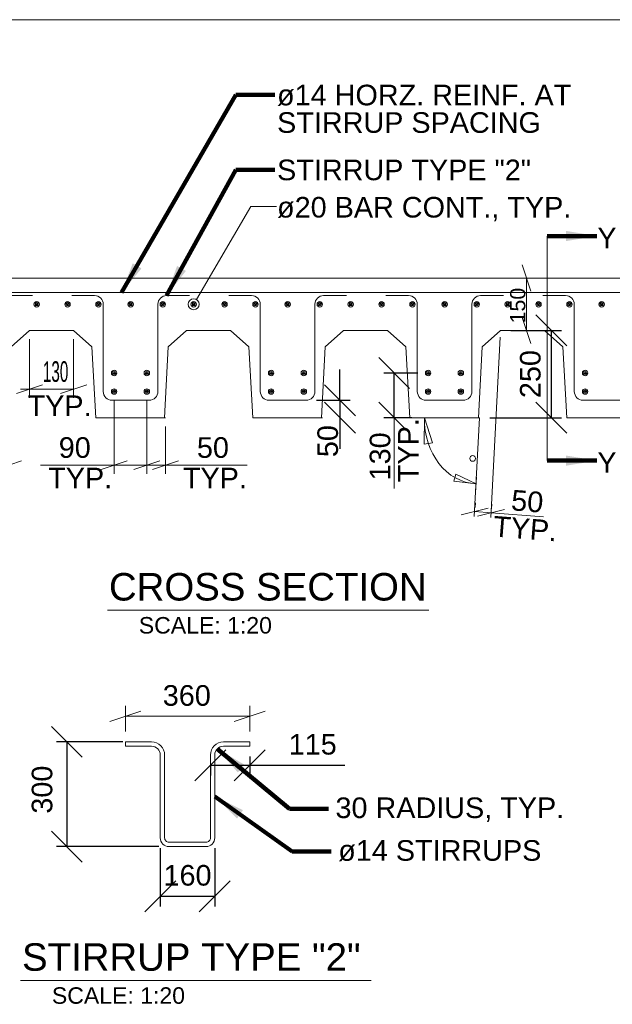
# Model space of a CAD drawing. Header units: inches. Extents: x 190257 to 203789, y 375460 to 385012.
# Tile 6 of 9: x 196684 to 198409, y 378397 to 381262. Entities that reach past the tile are written whole.
import ezdxf

# ---------------------------------------------------------------- set-up
doc = ezdxf.new("R2010")
doc.units = ezdxf.units.IN
doc.header["$MEASUREMENT"] = 0
for name, color, linetype, lineweight in [('G-ANN-TTLB', 7, 'Continuous', 0), ('G-ANNO-DIM', 1, 'Continuous', 0), ('G-ANNO-TEXT', 7, 'Continuous', 0), ('S-REIN-RBAR', 5, 'Continuous', 13)]:
    doc.layers.add(name, color=color, linetype=linetype, lineweight=lineweight)
doc.styles.add('1 20', font='arial.ttf', dxfattribs={"height": 60})
doc.styles.get("Standard").update_dxf_attribs({"font": 'ARCHSTYL.shx', "width": 0.75, "height": 50.8})
doc.styles.add('SUBTITLE 4.7625', font='romans.shx', dxfattribs={"width": 0.8, "height": 4762.5})
doc.dimstyles.new("3 4 1'-0", dxfattribs={"dimtxt": 60, "dimasz": 90, "dimexe": 30, "dimexo": 30, "dimgap": 30, "dimtad": 1, "dimdec": 0, "dimlfac": 0.003281, "dimzin": 11, "dimdsep": 46, "dimlunit": 5, "dimtxsty": '1 20', "dimblk1": 'OBLIQUE', "dimblk2": 'OBLIQUE', "dimsah": 1, "dimcen": 0, "dimadec": 4, "dimazin": 3, "dimtfac": 1, "dimtdec": 0, "dimtix": 1, "dimtofl": 0, "dimtmove": 0, "dimatfit": 3, "dimfxl": 1, "dimtolj": 1, "dimtzin": 0, "dimarcsym": 0})

# ---------------------------------------------------------------- blocks, each defined once
blk = doc.blocks.new('REINFDOT1')
for radius in [0.0794, 0.0476, 0.0159]:
    blk.add_circle((0, 0), radius)
blk = doc.blocks.new('REINF. DOT7')
at = {"layer": 'S-REIN-RBAR', "xscale": 100, "yscale": 100, "zscale": 100, "rotation": 270}
blk.add_blockref('REINFDOT1', (-927.9, -624.6), dxfattribs=at)
blk = doc.blocks.new('REINF. DOT8')
at = {"layer": 'S-REIN-RBAR', "xscale": 100, "yscale": 100, "zscale": 100, "rotation": 270}
blk.add_blockref('REINFDOT1', (-927.9, -624.6), dxfattribs=at)
blk = doc.blocks.new('REINF. DOT9')
at = {"layer": 'S-REIN-RBAR', "xscale": 100, "yscale": 100, "zscale": 100, "rotation": 270}
blk.add_blockref('REINFDOT1', (-927.9, -624.6), dxfattribs=at)
blk = doc.blocks.new('REINF. DOT10')
at = {"layer": 'S-REIN-RBAR', "xscale": 100, "yscale": 100, "zscale": 100, "rotation": 270}
blk.add_blockref('REINFDOT1', (-927.9, -624.6), dxfattribs=at)
blk = doc.blocks.new('REINF. DOT11')
at = {"layer": 'S-REIN-RBAR', "xscale": 100, "yscale": 100, "zscale": 100, "rotation": 270}
blk.add_blockref('REINFDOT1', (-927.9, -624.6), dxfattribs=at)
blk = doc.blocks.new('REINF. DOT12')
at = {"layer": 'S-REIN-RBAR', "xscale": 100, "yscale": 100, "zscale": 100, "rotation": 270}
blk.add_blockref('REINFDOT1', (-927.9, -624.6), dxfattribs=at)
blk = doc.blocks.new('REINF. DOT13')
at = {"layer": 'S-REIN-RBAR', "xscale": 100, "yscale": 100, "zscale": 100, "rotation": 270}
blk.add_blockref('REINFDOT1', (-927.9, -624.6), dxfattribs=at)
blk = doc.blocks.new('REINF. DOT14')
at = {"layer": 'S-REIN-RBAR', "xscale": 100, "yscale": 100, "zscale": 100, "rotation": 270}
blk.add_blockref('REINFDOT1', (-927.9, -624.6), dxfattribs=at)
blk = doc.blocks.new('REINF. DOT15')
at = {"layer": 'S-REIN-RBAR', "xscale": 100, "yscale": 100, "zscale": 100, "rotation": 270}
blk.add_blockref('REINFDOT1', (-927.9, -624.6), dxfattribs=at)
blk = doc.blocks.new('REINF. DOT16')
at = {"layer": 'S-REIN-RBAR', "xscale": 100, "yscale": 100, "zscale": 100, "rotation": 270}
blk.add_blockref('REINFDOT1', (-927.9, -624.6), dxfattribs=at)
blk = doc.blocks.new('REINF. DOT17')
at = {"layer": 'S-REIN-RBAR', "xscale": 100, "yscale": 100, "zscale": 100, "rotation": 270}
blk.add_blockref('REINFDOT1', (-927.9, -624.6), dxfattribs=at)
blk = doc.blocks.new('REINF. DOT18')
at = {"layer": 'S-REIN-RBAR', "xscale": 100, "yscale": 100, "zscale": 100, "rotation": 270}
blk.add_blockref('REINFDOT1', (-927.9, -624.6), dxfattribs=at)
blk = doc.blocks.new('REINF. DOT19')
at = {"layer": 'S-REIN-RBAR', "xscale": 100, "yscale": 100, "zscale": 100, "rotation": 270}
blk.add_blockref('REINFDOT1', (-927.9, -624.6), dxfattribs=at)
blk = doc.blocks.new('REINF. DOT20')
at = {"layer": 'S-REIN-RBAR', "xscale": 100, "yscale": 100, "zscale": 100, "rotation": 270}
blk.add_blockref('REINFDOT1', (-927.9, -624.6), dxfattribs=at)
blk = doc.blocks.new('REINF. DOT21')
at = {"layer": 'S-REIN-RBAR', "xscale": 100, "yscale": 100, "zscale": 100, "rotation": 270}
blk.add_blockref('REINFDOT1', (-927.9, -624.6), dxfattribs=at)
blk = doc.blocks.new('REINF. DOT22')
at = {"layer": 'S-REIN-RBAR', "xscale": 100, "yscale": 100, "zscale": 100, "rotation": 270}
blk.add_blockref('REINFDOT1', (-927.9, -624.6), dxfattribs=at)
blk = doc.blocks.new('REINF. DOT24')
at = {"layer": 'S-REIN-RBAR', "xscale": 100, "yscale": 100, "zscale": 100, "rotation": 270}
blk.add_blockref('REINFDOT1', (-927.9, -624.6), dxfattribs=at)
blk = doc.blocks.new('REINF. DOT25')
at = {"layer": 'S-REIN-RBAR', "xscale": 100, "yscale": 100, "zscale": 100, "rotation": 270}
blk.add_blockref('REINFDOT1', (-927.9, -624.6), dxfattribs=at)
blk = doc.blocks.new('REINF. DOT26')
at = {"layer": 'S-REIN-RBAR', "xscale": 100, "yscale": 100, "zscale": 100, "rotation": 270}
blk.add_blockref('REINFDOT1', (-927.9, -624.6), dxfattribs=at)
blk = doc.blocks.new('REINF. DOT36')
at = {"layer": 'S-REIN-RBAR', "xscale": 100, "yscale": 100, "zscale": 100, "rotation": 270}
blk.add_blockref('REINFDOT1', (-927.9, -624.6), dxfattribs=at)
blk = doc.blocks.new('REINF. DOT37')
at = {"layer": 'S-REIN-RBAR', "xscale": 100, "yscale": 100, "zscale": 100, "rotation": 270}
blk.add_blockref('REINFDOT1', (-927.9, -624.6), dxfattribs=at)
blk = doc.blocks.new('REINF. DOT38')
at = {"layer": 'S-REIN-RBAR', "xscale": 100, "yscale": 100, "zscale": 100, "rotation": 270}
blk.add_blockref('REINFDOT1', (-927.9, -624.6), dxfattribs=at)
blk = doc.blocks.new('REINF. DOT39')
at = {"layer": 'S-REIN-RBAR', "xscale": 100, "yscale": 100, "zscale": 100, "rotation": 270}
blk.add_blockref('REINFDOT1', (-927.9, -624.6), dxfattribs=at)
blk = doc.blocks.new('REINF. DOT40')
at = {"layer": 'S-REIN-RBAR', "xscale": 100, "yscale": 100, "zscale": 100, "rotation": 270}
blk.add_blockref('REINFDOT1', (-927.9, -624.6), dxfattribs=at)
blk = doc.blocks.new('REINF. DOT41')
at = {"layer": 'S-REIN-RBAR', "xscale": 100, "yscale": 100, "zscale": 100, "rotation": 270}
blk.add_blockref('REINFDOT1', (-927.9, -624.6), dxfattribs=at)
blk = doc.blocks.new('REINF. DOT42')
at = {"layer": 'S-REIN-RBAR', "xscale": 100, "yscale": 100, "zscale": 100, "rotation": 270}
blk.add_blockref('REINFDOT1', (-927.9, -624.6), dxfattribs=at)
blk = doc.blocks.new('REINF. DOT43')
at = {"layer": 'S-REIN-RBAR', "xscale": 100, "yscale": 100, "zscale": 100, "rotation": 270}
blk.add_blockref('REINFDOT1', (-927.9, -624.6), dxfattribs=at)
blk = doc.blocks.new('REINF. DOT44')
at = {"layer": 'S-REIN-RBAR', "xscale": 100, "yscale": 100, "zscale": 100, "rotation": 270}
blk.add_blockref('REINFDOT1', (-927.9, -624.6), dxfattribs=at)
blk = doc.blocks.new('REINF. DOT45')
at = {"layer": 'S-REIN-RBAR', "xscale": 100, "yscale": 100, "zscale": 100, "rotation": 270}
blk.add_blockref('REINFDOT1', (-927.9, -624.6), dxfattribs=at)
blk = doc.blocks.new('REINF. DOT46')
at = {"layer": 'S-REIN-RBAR', "xscale": 100, "yscale": 100, "zscale": 100, "rotation": 270}
blk.add_blockref('REINFDOT1', (-927.9, -624.6), dxfattribs=at)
blk = doc.blocks.new('REINF. DOT47')
at = {"layer": 'S-REIN-RBAR', "xscale": 100, "yscale": 100, "zscale": 100, "rotation": 270}
blk.add_blockref('REINFDOT1', (-927.9, -624.6), dxfattribs=at)
blk = doc.blocks.new('REINF. DOT48')
at = {"layer": 'S-REIN-RBAR', "xscale": 100, "yscale": 100, "zscale": 100, "rotation": 270}
blk.add_blockref('REINFDOT1', (-927.9, -624.6), dxfattribs=at)
blk = doc.blocks.new('REINF. DOT49')
at = {"layer": 'S-REIN-RBAR', "xscale": 100, "yscale": 100, "zscale": 100, "rotation": 270}
blk.add_blockref('REINFDOT1', (-927.9, -624.6), dxfattribs=at)
blk = doc.blocks.new('AnonymousCell')
at = {"layer": 'S-REIN-RBAR'}
for p, q in [((-171.4, 152.4), (-104.8, 152.4)), ((104.8, 152.4), (171.5, 152.4)), ((-79.4, 127), (-79.4, -127)), ((79.4, -127), (79.4, 127)), ((-54, -152.4), (54, -152.4))]:
    blk.add_line(p, q, dxfattribs=at)
at = {"layer": 'S-REIN-RBAR', "extrusion": (0, 0, -1)}
for centre, start, end in [((104.8, 127), 90, 180), ((-104.8, 127), 0, 90)]:
    blk.add_arc(centre, 25.4, start, end, dxfattribs=at)
at = {"layer": 'S-REIN-RBAR'}
for centre, start, end in [((-54, -127), 180, 270), ((54, -127), 270, 0)]:
    blk.add_arc(centre, 25.4, start, end, dxfattribs=at)
blk = doc.blocks.new('AnonymousCell1')
at = {"layer": 'S-REIN-RBAR'}
for p, q in [((-171.4, 152.4), (-104.8, 152.4)), ((104.8, 152.4), (171.5, 152.4)), ((-79.4, 127), (-79.4, -127)), ((79.4, -127), (79.4, 127)), ((-54, -152.4), (54, -152.4))]:
    blk.add_line(p, q, dxfattribs=at)
at = {"layer": 'S-REIN-RBAR', "extrusion": (0, 0, -1)}
for centre, start, end in [((104.8, 127), 90, 180), ((-104.8, 127), 0, 90)]:
    blk.add_arc(centre, 25.4, start, end, dxfattribs=at)
at = {"layer": 'S-REIN-RBAR'}
for centre, start, end in [((-54, -127), 180, 270), ((54, -127), 270, 0)]:
    blk.add_arc(centre, 25.4, start, end, dxfattribs=at)
blk = doc.blocks.new('AnonymousCell2')
at = {"layer": 'S-REIN-RBAR'}
for p, q in [((-171.4, 152.4), (-104.8, 152.4)), ((104.8, 152.4), (171.5, 152.4)), ((-79.4, 127), (-79.4, -127)), ((79.4, -127), (79.4, 127)), ((-54, -152.4), (54, -152.4))]:
    blk.add_line(p, q, dxfattribs=at)
at = {"layer": 'S-REIN-RBAR', "extrusion": (0, 0, -1)}
for centre, start, end in [((104.8, 127), 90, 180), ((-104.8, 127), 0, 90)]:
    blk.add_arc(centre, 25.4, start, end, dxfattribs=at)
at = {"layer": 'S-REIN-RBAR'}
for centre, start, end in [((-54, -127), 180, 270), ((54, -127), 270, 0)]:
    blk.add_arc(centre, 25.4, start, end, dxfattribs=at)
blk = doc.blocks.new('AnonymousCell3')
at = {"layer": 'S-REIN-RBAR'}
for p, q in [((-171.4, 152.4), (-104.8, 152.4)), ((104.8, 152.4), (171.5, 152.4)), ((-79.4, 127), (-79.4, -127)), ((79.4, -127), (79.4, 127)), ((-54, -152.4), (54, -152.4))]:
    blk.add_line(p, q, dxfattribs=at)
at = {"layer": 'S-REIN-RBAR', "extrusion": (0, 0, -1)}
for centre, start, end in [((104.8, 127), 90, 180), ((-104.8, 127), 0, 90)]:
    blk.add_arc(centre, 25.4, start, end, dxfattribs=at)
at = {"layer": 'S-REIN-RBAR'}
for centre, start, end in [((-54, -127), 180, 270), ((54, -127), 270, 0)]:
    blk.add_arc(centre, 25.4, start, end, dxfattribs=at)
blk = doc.blocks.new('AnonymousCell4')
at = {"layer": 'S-REIN-RBAR'}
for p, q in [((-171.4, 152.4), (-104.8, 152.4)), ((104.8, 152.4), (171.5, 152.4)), ((-79.4, 127), (-79.4, -127)), ((79.4, -127), (79.4, 127)), ((-54, -152.4), (54, -152.4))]:
    blk.add_line(p, q, dxfattribs=at)
at = {"layer": 'S-REIN-RBAR', "extrusion": (0, 0, -1)}
for centre, start, end in [((104.8, 127), 90, 180), ((-104.8, 127), 0, 90)]:
    blk.add_arc(centre, 25.4, start, end, dxfattribs=at)
at = {"layer": 'S-REIN-RBAR'}
for centre, start, end in [((-54, -127), 180, 270), ((54, -127), 270, 0)]:
    blk.add_arc(centre, 25.4, start, end, dxfattribs=at)
blk = doc.blocks.new('_Oblique')
at = {"color": 0, "linetype": 'ByBlock', "lineweight": -2}
blk.add_line((-0.5, -0.5), (0.5, 0.5), dxfattribs=at)
blk = doc.blocks.new('*D215')
at = {"layer": 'Defpoints', "color": 0, "transparency": 16777216}
for p in [(197013.6, 379160.6), (196821.1, 378855.8), (197118.4, 378855.8)]:
    blk.add_point(p, dxfattribs=at)
at = {"layer": 'G-ANNO-DIM', "color": 0, "lineweight": -2, "transparency": 16777216}
for p, q in [((196983.6, 379160.6), (196791.1, 379160.6)), ((196821.1, 379160.6), (196821.1, 378855.8)), ((197088.4, 378855.8), (196791.1, 378855.8))]:
    blk.add_line(p, q, dxfattribs=at)
at = {"layer": 'G-ANNO-DIM', "color": 0, "lineweight": -2, "transparency": 16777216, "xscale": 90, "yscale": 90, "zscale": 90}
for p, rotation in [((196821.1, 379160.6), 90), ((196821.1, 378855.8), 270)]:
    blk.add_blockref('_Oblique', p, dxfattribs=dict(at, rotation=rotation))
at = {"layer": 'G-ANNO-DIM', "color": 0, "transparency": 16777216, "insert": (196749.1, 379021.5), "char_height": 60, "attachment_point": 5, "rotation": 90, "style": '1 20'}
blk.add_mtext('\\A1;300', dxfattribs=at)
blk = doc.blocks.new('*D216')
at = {"layer": 'Defpoints', "color": 0, "transparency": 16777216}
for p in [(197093, 378881.2), (197251.8, 378881.2), (197251.8, 378711.2)]:
    blk.add_point(p, dxfattribs=at)
at = {"layer": 'G-ANNO-DIM', "color": 0, "lineweight": -2, "transparency": 16777216}
for p, q in [((197093, 378851.2), (197093, 378681.2)), ((197251.8, 378851.2), (197251.8, 378681.2)), ((197093, 378711.2), (197251.8, 378711.2))]:
    blk.add_line(p, q, dxfattribs=at)
at = {"layer": 'G-ANNO-DIM', "color": 0, "lineweight": -2, "transparency": 16777216, "xscale": 90, "yscale": 90, "zscale": 90, "rotation": 180}
blk.add_blockref('_Oblique', (197093, 378711.2), dxfattribs=at)
at = {"layer": 'G-ANNO-DIM', "color": 0, "lineweight": -2, "transparency": 16777216, "xscale": 90, "yscale": 90, "zscale": 90}
blk.add_blockref('_Oblique', (197251.8, 378711.2), dxfattribs=at)
at = {"layer": 'G-ANNO-DIM', "color": 0, "transparency": 16777216, "insert": (197172.4, 378771.9), "char_height": 60, "attachment_point": 5, "style": '1 20'}
blk.add_mtext('\\A1;160', dxfattribs=at)
blk = doc.blocks.new('*D217')
at = {"layer": 'Defpoints', "color": 0, "transparency": 16777216}
for p in [(197239.1, 379122.5), (197353.4, 379147.9), (197353.4, 379092.6)]:
    blk.add_point(p, dxfattribs=at)
at = {"layer": 'G-ANNO-DIM', "color": 0, "lineweight": -2, "transparency": 16777216}
for p, q in [((197353.4, 379117.9), (197353.4, 379062.6)), ((197239.1, 379092.6), (197353.4, 379092.6)), ((197239.1, 379092.5), (197239.1, 379062.6)), ((197353.4, 379092.6), (197630.7, 379092.6))]:
    blk.add_line(p, q, dxfattribs=at)
at = {"layer": 'G-ANNO-DIM', "color": 0, "lineweight": -2, "transparency": 16777216, "xscale": 90, "yscale": 90, "zscale": 90, "rotation": 180}
blk.add_blockref('_Oblique', (197239.1, 379092.6), dxfattribs=at)
at = {"layer": 'G-ANNO-DIM', "color": 0, "lineweight": -2, "transparency": 16777216, "xscale": 90, "yscale": 90, "zscale": 90}
blk.add_blockref('_Oblique', (197353.4, 379092.6), dxfattribs=at)
at = {"layer": 'G-ANNO-DIM', "color": 0, "transparency": 16777216, "insert": (197537, 379153.2), "char_height": 60, "attachment_point": 5, "style": '1 20'}
blk.add_mtext('\\A1;115', dxfattribs=at)
blk = doc.blocks.new('*D222')
at = {"layer": 'Defpoints', "color": 0, "transparency": 16777216}
for p in [(197517.8, 380154.5), (197616.2, 380103.7), (197616.2, 380103.7)]:
    blk.add_point(p, dxfattribs=at)
at = {"layer": 'G-ANNO-DIM', "color": 0, "lineweight": -2, "transparency": 16777216}
for p, q in [((197616.2, 380154.5), (197616.2, 380244.5)), ((197547.8, 380154.5), (197646.2, 380154.5)), ((197616.2, 380154.5), (197616.2, 380103.7)), ((197616.2, 380103.7), (197616.2, 380013.7)), ((197646.2, 380103.7), (197646.2, 380103.7))]:
    blk.add_line(p, q, dxfattribs=at)
at = {"layer": 'G-ANNO-DIM', "color": 0, "lineweight": -2, "transparency": 16777216, "xscale": 90, "yscale": 90, "zscale": 90}
for p, rotation in [((197616.2, 380154.5), 270), ((197616.2, 380103.7), 90)]:
    blk.add_blockref('_Oblique', p, dxfattribs=dict(at, rotation=rotation))
at = {"layer": 'G-ANNO-DIM', "color": 0, "transparency": 16777216, "insert": (197580.9, 380035.6), "char_height": 60, "attachment_point": 5, "rotation": 90, "style": '1 20'}
blk.add_mtext('\\A1;50', dxfattribs=at)
blk = doc.blocks.new('*D223')
at = {"layer": 'Defpoints', "color": 0, "transparency": 16777216}
for p in [(198083.8, 380357.7), (198022.6, 380103.7, 134.1), (198231.6, 380103.7)]:
    blk.add_point(p, dxfattribs=at)
at = {"layer": 'G-ANNO-DIM', "color": 0, "lineweight": -2, "transparency": 16777216}
for p, q in [((198113.8, 380357.7), (198261.6, 380357.7)), ((198231.6, 380357.7), (198231.6, 380103.7)), ((198052.6, 380103.7), (198261.6, 380103.7))]:
    blk.add_line(p, q, dxfattribs=at)
at = {"layer": 'G-ANNO-DIM', "color": 0, "lineweight": -2, "transparency": 16777216, "xscale": 90, "yscale": 90, "zscale": 90}
for p, rotation in [((198231.6, 380357.7), 90), ((198231.6, 380103.7), 270)]:
    blk.add_blockref('_Oblique', p, dxfattribs=dict(at, rotation=rotation))
at = {"layer": 'G-ANNO-DIM', "color": 0, "transparency": 16777216, "insert": (198170.9, 380230.7), "char_height": 60, "attachment_point": 5, "rotation": 90, "style": '1 20'}
blk.add_mtext('\\A1;250', dxfattribs=at)
blk = doc.blocks.new('*D248')
at = {"layer": 'Defpoints', "color": 0, "transparency": 16777216}
for p in [(197774.1, 380233.8), (197873, 380233.8, -44.7), (197855.2, 380103.7, -134.1)]:
    blk.add_point(p, dxfattribs=at)
at = {"layer": 'G-ANNO-DIM', "color": 0, "lineweight": -2, "transparency": 16777216}
for p, q in [((197843, 380233.8), (197744.1, 380233.8)), ((197774.1, 380103.7), (197774.1, 380233.8)), ((197825.2, 380103.7), (197744.1, 380103.7))]:
    blk.add_line(p, q, dxfattribs=at)
at = {"layer": 'G-ANNO-DIM', "color": 0, "lineweight": -2, "transparency": 16777216, "xscale": 90, "yscale": 90, "zscale": 90}
for p, rotation in [((197774.1, 380233.8), 90), ((197774.1, 380103.7), 270)]:
    blk.add_blockref('_Oblique', p, dxfattribs=dict(at, rotation=rotation))
at = {"layer": 'G-ANNO-DIM', "color": 0, "transparency": 16777216, "insert": (197733.4, 379991.3), "char_height": 60, "attachment_point": 5, "rotation": 90, "style": '1 20'}
blk.add_mtext('\\A1;130', dxfattribs=at)

msp = doc.modelspace()

# ---------------------------------------------------------------- hatches: boundary and pattern name
at = {"layer": 'G-ANNO-DIM', "linetype": 'Continuous', "extrusion": (0.020004, -0.131064, -0.991172)}
msp.add_hatch(color=256, dxfattribs=at).paths.add_polyline_path([(252934.6, -342782.9), (252947.2, -342859.1), (252959.8, -342782.9)])
at = {"layer": 'G-ANNO-DIM', "linetype": 'Continuous', "extrusion": (0.517911, -0.154396, -0.841386)}
msp.add_hatch(color=256, dxfattribs=at).paths.add_polyline_path([(420658.2, 68264.2), (420647.5, 68340.4), (420636.8, 68264.2)])

# ---------------------------------------------------------------- linework, layer by layer
at = {"layer": 'G-ANN-TTLB', "color": 7, "linetype": 'Continuous', "lineweight": 13}
for p, q in [((196939.2, 379543.6, -89.4), (197875.6, 379543.6, -89.4)), ((196686.1, 378466.3, -201.1), (197706.9, 378466.3, -201.1))]:
    msp.add_line(p, q, dxfattribs=at)
at = {"layer": 'G-ANNO-DIM'}
for p, q in [((195889, 381261.9, -134.1), (198997.4, 381261.9, -134.1)), ((198146.9, 380548.2, -134.1), (198172.3, 380472, -134.1)), ((198109.2, 380510.1, -134.1), (198185, 380510.1, -134.1)), ((198159.6, 380357.7, -134.1), (198159.6, 380510.1, -134.1)), ((198172.3, 380319.6, -134.1), (198146.9, 380395.8, -134.1)), ((198109.2, 380357.7, -134.1), (198185, 380357.7, -134.1)), ((196712.2, 380332.3, -134.1), (196712.2, 380161.4, -134.1)), ((196840.8, 380332.3, -134.1), (196840.8, 380161.4, -134.1)), ((198055.2, 379813), (198082.7, 380338.2)), ((198019.6, 380103.7), (198030.4, 380309.9)), ((196674.1, 380174.1, -134.1), (196750.3, 380199.5, -134.1)), ((196686.2, 380186.8, -134.1), (196712.2, 380186.8, -134.1)), ((196712.2, 380186.8, -134.1), (196840.8, 380186.8, -134.1)), ((196878.9, 380199.5, -134.1), (196802.7, 380174.1, -134.1)), ((196958.6, 380154.5, -44.7), (196958.6, 379940.4, -44.7)), ((197053.9, 380154.5), (197053.9, 379940.4)), ((197053.9, 380154.5, -44.7), (197053.9, 379940.4, -44.7)), ((197774.1, 380103.7), (197774.1, 379897.6)), ((197840.6, 380103.7, -120.1), (197883.1, 380103.7, -92.1)), ((198007.6, 379816.7), (198022.6, 380103.7)), ((197108.2, 380078.3), (197108.2, 379940.4)), ((196612.9, 379952.7), (196689.1, 379978.1)), ((196744.3, 379965.8, -44.7), (196958.6, 379965.8, -44.7)), ((196920.5, 379953.1, -44.7), (196996.7, 379978.5, -44.7)), ((196958.6, 379965.8, -44.7), (197053.9, 379965.8, -44.7)), ((197015.8, 379953.1), (197092, 379978.5)), ((197092, 379978.5, -44.7), (197015.8, 379953.1, -44.7)), ((197108.2, 379965.8), (197053.9, 379965.8)), ((197146.3, 379978.5), (197070.1, 379953.1)), ((197346.1, 379965.8), (197108.2, 379965.8)), ((198013.6, 379931.2), (198011.2, 379886)), ((197969.7, 379821.1), (198047.7, 379840.4)), ((198009.6, 379842.1), (198010.7, 379856.1)), ((198057.2, 379838.3), (198058.3, 379852.3)), ((198056.3, 379827), (198008.7, 379830.7)), ((198095.3, 379836.7), (198017.3, 379817.3)), ((198208.8, 379815), (198056.3, 379827)), ((196946.4, 379220.2, -111.7), (197036.4, 379250.2, -111.7)), ((196991.4, 379190.6, -111.7), (196991.4, 379265.2, -111.7)), ((197398.4, 379250.2, -111.7), (197308.4, 379220.2, -111.7)), ((197353.4, 379190.6, -111.7), (197353.4, 379265.2, -111.7)), ((196991.4, 379235.2, -111.7), (197353.4, 379235.2, -111.7))]:
    msp.add_line(p, q, dxfattribs=at)
at = {"layer": 'G-ANNO-DIM', "extrusion": (0.020004, -0.131064, -0.991172), "elevation": -45754.6, "flags": 128}
msp.add_lwpolyline([(252934.6, -342782.9), (252947.2, -342859.1), (252959.8, -342782.9), (252934.6, -342782.9)], dxfattribs=at)
at = {"layer": 'G-ANNO-DIM', "extrusion": (0.517911, -0.154396, -0.841386), "elevation": 43896.1, "flags": 128}
msp.add_lwpolyline([(420658.2, 68264.2), (420647.5, 68340.4), (420636.8, 68264.2), (420658.2, 68264.2)], dxfattribs=at)
at = {"layer": 'G-ANNO-DIM', "extrusion": (-0.550577, 0.028855, 0.834285)}
msp.add_arc((-389946.5, 148384.5, -98059), 192.6, 272.5036, 360, dxfattribs=at)
at = {"layer": 'G-ANNO-TEXT'}
for p, q in [((198219.8, 379978.9), (198219.8, 380632.5)), ((195889, 380510.1, -134.1), (198921.2, 380510.1, -134.1)), ((196658.8, 380309.9, -134.1), (196712.2, 380357.7, -134.1)), ((196712.2, 380357.7, -134.1), (196840.8, 380357.7, -134.1)), ((196894.2, 380309.9, -134.1), (196840.8, 380357.7, -134.1)), ((197116, 380309.9, -134.1), (197169.4, 380357.7, -134.1)), ((197169.4, 380357.7, -134.1), (197298, 380357.7, -134.1)), ((197351.4, 380309.9, -134.1), (197298, 380357.7, -134.1)), ((197573.2, 380309.9, -134.1), (197626.6, 380357.7, -134.1)), ((197626.6, 380357.7, -134.1), (197755.2, 380357.7, -134.1)), ((197808.6, 380309.9, -134.1), (197755.2, 380357.7, -134.1)), ((198030.4, 380309.9, -134.1), (198083.8, 380357.7, -134.1)), ((198083.8, 380357.7, -134.1), (198212.4, 380357.7, -134.1)), ((198265.8, 380309.9, -134.1), (198212.4, 380357.7, -134.1)), ((196905, 380103.7, -134.1), (196894.2, 380309.9, -134.1)), ((197105.2, 380103.7, -134.1), (197116, 380309.9, -134.1)), ((197362.2, 380103.7, -134.1), (197351.4, 380309.9, -134.1)), ((197562.4, 380103.7, -134.1), (197573.2, 380309.9, -134.1)), ((197819.4, 380103.7, -134.1), (197808.6, 380309.9, -134.1)), ((198019.6, 380103.7, -134.1), (198030.4, 380309.9, -134.1)), ((198276.6, 380103.7, -134.1), (198265.8, 380309.9, -134.1)), ((196905, 380103.7, -134.1), (197108.2, 380103.7, -134.1)), ((197362.2, 380103.7, -134.1), (197565.4, 380103.7, -134.1)), ((197819.4, 380103.7, -134.1), (198022.6, 380103.7, -134.1)), ((198276.6, 380103.7, -134.1), (198479.8, 380103.7, -134.1))]:
    msp.add_line(p, q, dxfattribs=at)
at = {"layer": 'G-ANNO-TEXT', "extrusion": (0, 0, -1), "flags": 128}
msp.add_lwpolyline([(-197198.3, 380447.7), (-197356.3, 380718.1), (-197432, 380718.1)], dxfattribs=at)
at = {"layer": 'G-ANNO-TEXT'}
for centre, radius in [((197190.3, 380433.9, -178.8), 16), ((198002.8, 379985.3), 8.31)]:
    msp.add_circle(centre, radius, dxfattribs=at)
at = {"layer": 'S-REIN-RBAR'}
for p, q in [((195958.4, 380467.7), (198862.4, 380467.7)), ((196991.4, 379147.9, -111.7), (196991.4, 379160.6, -111.7)), ((197353.4, 379147.9, -111.7), (197353.4, 379160.6, -111.7))]:
    msp.add_line(p, q, dxfattribs=at)
at = {"layer": 'S-REIN-RBAR', "elevation": -245.8, "flags": 128}
for points in [[(196991.4, 379160.6), (197067.6, 379160.6, -0.414214), (197105.7, 379122.5), (197105.7, 378881.2, 0.414214), (197118.4, 378868.5), (197226.4, 378868.5, 0.414214), (197239.1, 378881.2), (197239.1, 379122.5, -0.414214), (197277.2, 379160.6), (197353.4, 379160.6)], [(196991.4, 379147.9), (197067.6, 379147.9, -0.414214), (197093, 379122.5), (197093, 378881.2, 0.414214), (197118.4, 378855.8), (197226.4, 378855.8, 0.414214), (197251.8, 378881.2), (197251.8, 379122.5, -0.414214), (197277.2, 379147.9), (197353.4, 379147.9)]]:
    msp.add_lwpolyline(points, format="xyb", dxfattribs=at)

# ---------------------------------------------------------------- block references
at = {"color": 7, "linetype": 'Continuous', "lineweight": 0}
for name, p in [('AnonymousCell', (196549.4, 380306.9, -134.1)), ('REINF. DOT10', (197661, 381058.4, -44.7)), ('REINF. DOT11', (197751, 381058.4, -44.7)), ('AnonymousCell1', (197006.6, 380306.9, -134.1)), ('REINF. DOT7', (197840.9, 381058.4, -44.7)), ('REINF. DOT9', (197934.6, 381058.4, -44.7)), ('REINF. DOT8', (198028.2, 381058.4, -44.7)), ('REINF. DOT15', (198118.2, 381058.4, -44.7)), ('REINF. DOT16', (198208.2, 381058.4, -44.7)), ('AnonymousCell2', (197463.8, 380306.9, -134.1)), ('REINF. DOT12', (198298.1, 381058.4, -44.7)), ('REINF. DOT14', (198391.8, 381058.4, -44.7)), ('REINF. DOT13', (198485.4, 381058.4, -44.7)), ('REINF. DOT20', (198575.4, 381058.4, -44.7)), ('REINF. DOT21', (198665.4, 381058.4, -44.7)), ('AnonymousCell3', (197921, 380306.9, -134.1)), ('REINF. DOT17', (198755.3, 381058.4, -44.7)), ('REINF. DOT19', (198849, 381058.4, -44.7)), ('REINF. DOT18', (198942.6, 381058.4, -44.7)), ('REINF. DOT25', (199032.6, 381058.4, -44.7)), ('REINF. DOT26', (199122.6, 381058.4, -44.7)), ('AnonymousCell4', (198378.2, 380306.9, -134.1)), ('REINF. DOT22', (199212.5, 381058.4, -44.7)), ('REINF. DOT24', (199306.2, 381058.4, -44.7)), ('REINF. DOT37', (197886.6, 380858.4, -44.7)), ('REINF. DOT39', (197981.8, 380858.4, -44.7)), ('REINF. DOT41', (198343.8, 380858.4, -44.7)), ('REINF. DOT43', (198439, 380858.4, -44.7)), ('REINF. DOT45', (198801, 380858.4, -44.7)), ('REINF. DOT47', (198896.2, 380858.4, -44.7)), ('REINF. DOT49', (199258.2, 380858.4, -44.7)), ('REINF. DOT36', (197886.6, 380804.4, -44.7)), ('REINF. DOT38', (197981.8, 380804.4, -44.7)), ('REINF. DOT40', (198343.8, 380804.4, -44.7)), ('REINF. DOT42', (198439, 380804.4, -44.7)), ('REINF. DOT44', (198801, 380804.4, -44.7)), ('REINF. DOT46', (198896.2, 380804.4, -44.7)), ('REINF. DOT48', (199258.2, 380804.4, -44.7))]:
    msp.add_blockref(name, p, dxfattribs=at)

# ---------------------------------------------------------------- texts
at = {"layer": 'G-ANN-TTLB', "color": 7, "linetype": 'Continuous', "lineweight": 13, "char_height": 80, "attachment_point": 7, "style": 'SUBTITLE 4.7625'}
for s, insert in [('{\\fArial|b0|i0|c0|p34;\\W1;CROSS SECTION}', (196943.6, 379570.7, -89.4)), ('{\\fArial|b0|i0|c0|p34;\\W1;STIRRUP TYPE "2"}', (196690.5, 378493.4, -201.1))]:
    msp.add_mtext(s, dxfattribs=dict(at, insert=insert))
at = {"layer": 'G-ANN-TTLB', "color": 7, "linetype": 'Continuous', "lineweight": 0, "char_height": 48, "attachment_point": 8}
for insert in [(197224.4, 379475.1, -89.4), (196971.3, 378397.8, -201.1)]:
    msp.add_mtext('{\\fArial|b0|i0|c0|p34;\\W1;SCALE: 1:20}', dxfattribs=dict(at, insert=insert))
at = {"layer": 'G-ANNO-DIM', "color": 7, "linetype": 'Continuous', "insert": (198134.2, 380430, -134.1), "char_height": 44.45, "attachment_point": 5, "rotation": 90, "line_spacing_factor": 0.8, "style": '1 20'}
msp.add_mtext('150', dxfattribs=at)
at = {"layer": 'G-ANNO-DIM', "color": 7, "linetype": 'Continuous', "char_height": 60, "attachment_point": 5, "line_spacing_factor": 0.8, "style": '1 20'}
for s, insert in [('{\\W0.52917;130}', (196788.3, 380237.6, -134.1)), ('90', (196844, 380016.6, -44.7)), ('50', (197246.4, 380016.6)), ('360', (197170.3, 379295.2, -111.7))]:
    msp.add_mtext(s, dxfattribs=dict(at, insert=insert))
at = {"layer": 'G-ANNO-TEXT', "color": 7, "char_height": 60, "attachment_point": 1, "line_spacing_factor": 0.8, "style": '1 20'}
for s, insert in [('ø14 HORZ. REINF. AT \\PSTIRRUP SPACING', (197433.2, 381072.7)), ('STIRRUP TYPE "2"', (197433.2, 380854.8)), ('ø20 BAR CONT., TYP.', (197433.2, 380746.2)), ('Y', (198365.9, 380657.1)), ('TYP.', (196706.7, 380168.5)), ('Y', (198365.9, 380003.5)), ('TYP.', (196766.7, 379958.2)), ('TYP.', (197159, 379958.2)), ('30 RADIUS, TYP.', (197603.3, 378998.8, -111.7)), ('ø14 STIRRUPS', (197611.3, 378874.6, -111.7))]:
    msp.add_mtext(s, dxfattribs=dict(at, insert=insert))
at = {"layer": 'G-ANNO-TEXT', "color": 7, "insert": (197785.3, 379916.1), "char_height": 60, "attachment_point": 1, "rotation": 90, "line_spacing_factor": 0.8, "style": '1 20'}
msp.add_mtext('TYP.', dxfattribs=at)
at = {"layer": 'G-ANNO-TEXT', "color": 7, "linetype": 'Continuous', "insert": (198065.9, 379828.2), "char_height": 60, "attachment_point": 4, "rotation": 355.5064, "line_spacing_factor": 0.8, "style": '1 20'}
msp.add_mtext('  50\\PTYP.', dxfattribs=at)

# ---------------------------------------------------------------- dimensions: what is measured, and where the dimension line sits
at = {"layer": 'G-ANNO-DIM'}
dim = msp.add_linear_dim(base=(198231.6, 380103.7, -134.1), p1=(198083.8, 380357.7, -134.1), p2=(198022.6, 380103.7), angle=90, text='250', dimstyle="3 4 1'-0", dxfattribs=at)
dim.commit()
dim.dimension.update_dxf_attribs({"geometry": '*D223', "text_midpoint": (198231.6, 380230.7, -134.1), "dimtype": 160})
dim = msp.add_linear_dim(base=(197774.1, 380233.8), p1=(197855.2, 380103.7, -134.1), p2=(197873, 380233.8, -44.7), angle=90, dimstyle="3 4 1'-0", override={"dimlfac": 1, "dimtmove": 2, "dimfrac": 2}, dxfattribs=at)
dim.commit()
dim.dimension.update_dxf_attribs({"geometry": '*D248', "text_midpoint": (197733.4, 379991.3), "dimtype": 160, "text_rotation": 90})
for base, p1, p2, angle, text, override, picture, middle in [((197616.2, 380103.7, -134.1), (197517.8, 380154.5, -134.1), (197616.2, 380103.7, -134.1), 90, '50', {"dimlfac": 1, "dimtofl": 1, "dimtmove": 2, "dimfrac": 2}, '*D222', (197580.9, 380035.6, -134.1)), ((196821.1, 378855.8, -111.7), (197013.6, 379160.6, -111.7), (197118.4, 378855.8, -111.7), 270, '300', {"dimscale": 1, "dimtxt": 60, "dimasz": 90, "dimexe": 30, "dimexo": 30, "dimgap": 30, "dimtad": 1, "dimtih": 0, "dimtoh": 0, "dimlfac": 1, "dimblk1": 'Oblique', "dimblk2": 'Oblique', "dimsah": 1, "dimcen": 0, "dimse1": 0, "dimse2": 0, "dimtol": 0, "dimtfac": 1, "dimtix": 1, "dimtofl": 0, "dimtmove": 2, "dimatfit": 3, "dimfrac": 2}, '*D215', (196749.1, 379021.5, -111.7))]:
    dim = msp.add_linear_dim(base=base, p1=p1, p2=p2, angle=angle, text=text, dimstyle="3 4 1'-0", override=override, dxfattribs=at)
    dim.commit()
    dim.dimension.update_dxf_attribs({"geometry": picture, "text_midpoint": middle, "dimtype": 160, "text_rotation": 90})
for base, p1, p2, text, override, picture, middle in [((197353.4, 379092.6, -111.7), (197239.1, 379122.5, -111.7), (197353.4, 379147.9, -111.7), '115', {"dimscale": 1, "dimtxt": 60, "dimasz": 90, "dimexe": 30, "dimexo": 30, "dimgap": 30, "dimtad": 1, "dimtih": 0, "dimtoh": 0, "dimlfac": 1, "dimblk1": 'Oblique', "dimblk2": 'Oblique', "dimsah": 1, "dimcen": 0, "dimse1": 0, "dimse2": 0, "dimtol": 0, "dimtfac": 1, "dimtix": 1, "dimtofl": 0, "dimatfit": 3, "dimfrac": 2}, '*D217', (197537, 379092.6, -111.7)), ((197251.8, 378711.2, -111.7), (197093, 378881.2, -111.7), (197251.8, 378881.2, -111.7), '160', {"dimlfac": 1, "dimfrac": 2}, '*D216', (197172.4, 378711.2, -111.7))]:
    dim = msp.add_linear_dim(base=base, p1=p1, p2=p2, text=text, dimstyle="3 4 1'-0", override=override, dxfattribs=at)
    dim.commit()
    dim.dimension.update_dxf_attribs({"geometry": picture, "text_midpoint": middle, "dimtype": 160})

# ---------------------------------------------------------------- leaders
at = {"layer": 'G-ANNO-TEXT'}
for points in [[(196980.6, 380467.7), (197313.3, 381043.3), (197426.7, 381043.3)], [(197111.4, 380459.3), (197313.3, 380825.5), (197426.7, 380825.5)], [(198364.7, 380632.5), (198219.8, 380632.5)], [(198364.7, 379978.9), (198219.8, 379978.9)], [(197259.2, 379140.4, -111.7), (197469.4, 378966, -111.7), (197582.7, 378966, -111.7)], [(197251.8, 379001.8, -111.7), (197477.4, 378841.8, -111.7), (197590.8, 378841.8, -111.7)]]:
    msp.add_leader(points, dimstyle="3 4 1'-0", override={"dimscale": 1, "dimtxt": 60, "dimasz": 90, "dimgap": 30, "dimtad": 1, "dimclrd": 0, "dimlwd": 65534}, dxfattribs=at)

doc.saveas('drawing.dxf')
